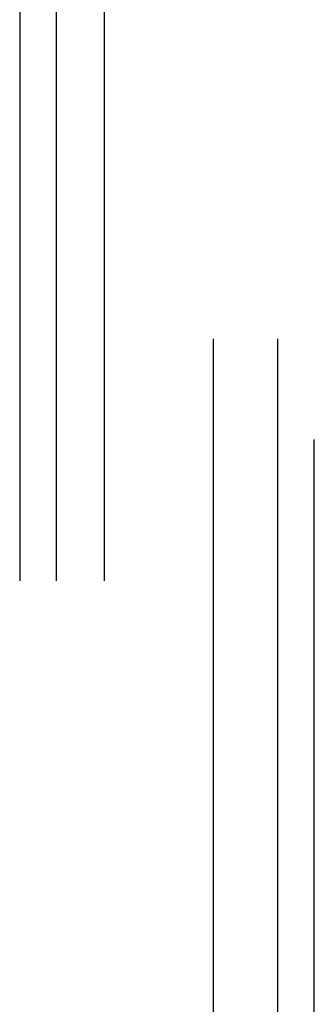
# Model space of a CAD drawing. Header units: inches. Extents: x 0 to 227, y 0 to 147.
# Tile 155 of 247: x 90.956 to 91.315, y 58.985 to 60.186. Entities that reach past the tile are written whole.
import ezdxf

# ---------------------------------------------------------------- set-up
doc = ezdxf.new("R2010")
doc.units = ezdxf.units.IN
doc.header["$LTSCALE"] = 12.466667
doc.header["$MEASUREMENT"] = 0
doc.linetypes.add('HIDDEN', pattern=[0.2, 0.1, -0.1])
doc.layers.add('DEFAULT_2', color=8, linetype='HIDDEN')

msp = doc.modelspace()

# ---------------------------------------------------------------- linework, layer by layer
at = {"layer": 'DEFAULT_2', "color": 8, "linetype": 'HIDDEN'}
for p, q in [((90.9557, 63.2415), (90.9557, 58.7445)), ((90.9999, 63.2415), (90.9999, 58.7895)), ((91.0587, 63.2415), (91.0587, 53.3516)), ((91.1918, 53.5632), (91.1918, 63.2415)), ((91.2703, 53.5632), (91.2703, 63.2415)), ((91.3145, 53.4405), (91.3145, 63.2415))]:
    msp.add_line(p, q, dxfattribs=at)

doc.saveas('drawing.dxf')
